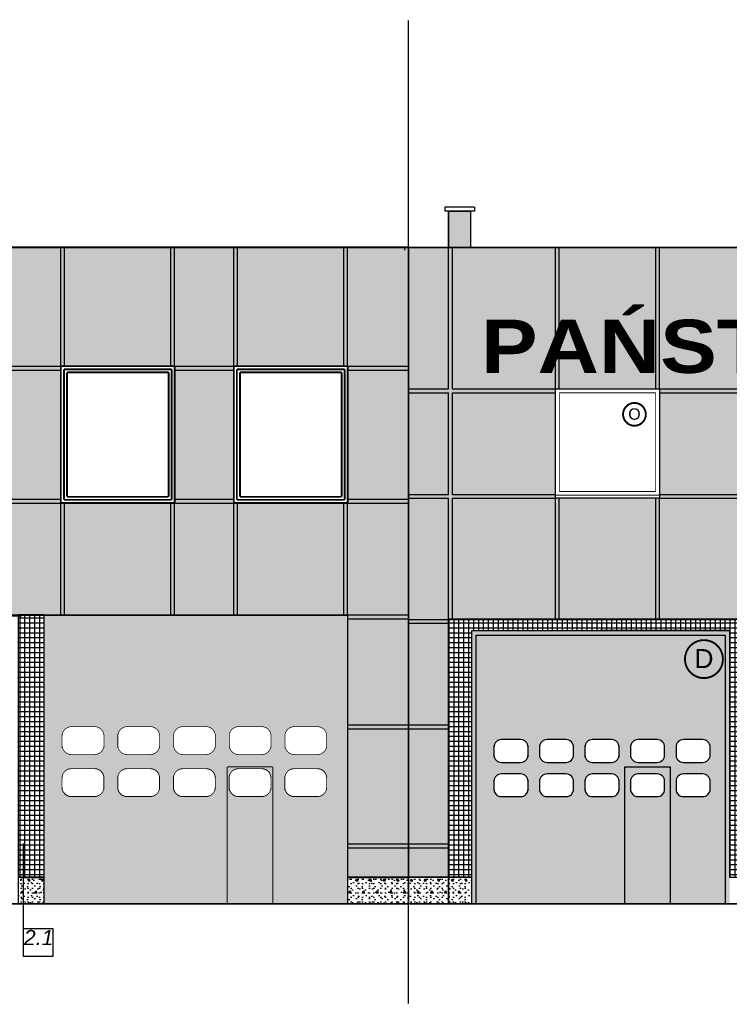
# Model space of a CAD drawing. Extents: x 260 to 500, y -3 to 25.
# Tile 7 of 16: x 330 to 339, y 9 to 22. Entities that reach past the tile are written whole.
import ezdxf
from ezdxf.enums import TextEntityAlignment as Align

# ---------------------------------------------------------------- set-up
doc = ezdxf.new("R2010")
doc.units = 0
doc.header["$MEASUREMENT"] = 0
doc.linetypes.add('Przerywana', pattern=[0.282222, 0.141111, -0.141111])
for name, color, linetype in [('1 - alucobond', 7, 'Continuous'), ('1 - elewacje', 7, 'Continuous'), ('1-ciemny', 7, 'Continuous'), ('1-DACHOWKA', 7, 'Continuous'), ('1-JASNY', 7, 'Continuous'), ('1-pezekrój', 7, 'Continuous'), ('ArchiCAD', 7, 'Continuous'), ('Meble i wyposażenie', 7, 'Continuous'), ('WYMIAR', 7, 'Continuous')]:
    doc.layers.add(name, color=color, linetype=linetype)
doc.styles.add('GENERATED_STYLE_2', font='ARIAL.ttf')
doc.styles.add('GENERATED_STYLE_4', font='ARIAL.ttf')
pattern_1 = [(0, (0, 0), (0, 0.065), []), (90, (0, 0), (-0.065, -2e-17), [])]
pattern_2 = [(0, (0, 0), (0, 0.31176916), [0.03, -0.15]), (0, (0.09, 0.1559), (0, 0.31176916), [0.03, -0.15]), (60, (0, 0), (-0.27, 0.15588458), [0.03, -0.15]), (60, (0.18, 0), (-0.27, 0.15588458), [0.03, -0.15]), (120, (0.03, 0), (0.27, 0.15588458), [0.03, -0.15]), (120, (0.21, 0), (0.27, 0.15588458), [0.03, -0.15]), (0, (0, 0.03), (0, 0.060000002), [0, -0.060000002, 0, -0.090000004]), (45, (0.03, 0.03), (-0.042426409, 0.042426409), [0, -0.045000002, 0, -0.075000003])]

# ---------------------------------------------------------------- blocks, each defined once
blk = doc.blocks.new('HATCH_127', base_point=(330.063, 13.944))
at = {"layer": '1 - elewacje'}
h = blk.add_hatch(color=1, dxfattribs=at)
h.paths.add_polyline_path([(330.063, 13.944), (334.063, 13.944), (334.063, 10.144), (330.063, 10.144)], flags=0)
h.paths.add_polyline_path([(330.423, 12.477, 0.414214), (330.3, 12.355), (330.3, 12.233, 0.414214), (330.423, 12.11), (330.728, 12.11, 0.414214), (330.851, 12.233), (330.851, 12.355, 0.414214), (330.728, 12.477)], flags=0)
h.paths.add_polyline_path([(331.157, 12.477, 0.414214), (331.034, 12.355), (331.034, 12.233, 0.414214), (331.157, 12.11), (331.463, 12.11, 0.414214), (331.585, 12.233), (331.585, 12.355, 0.414214), (331.463, 12.477)], flags=0)
h.paths.add_polyline_path([(331.891, 12.477, 0.414214), (331.769, 12.355), (331.769, 12.233, 0.414214), (331.891, 12.11), (332.197, 12.11, 0.414214), (332.319, 12.233), (332.319, 12.355, 0.414214), (332.197, 12.477)], flags=0)
h.paths.add_polyline_path([(332.625, 12.477, 0.414214), (332.503, 12.355), (332.503, 12.233, 0.414214), (332.625, 12.11), (332.931, 12.11, 0.414214), (333.053, 12.233), (333.053, 12.355, 0.414214), (332.931, 12.477)], flags=0)
h.paths.add_polyline_path([(333.359, 12.477, 0.414214), (333.237, 12.355), (333.237, 12.233, 0.414214), (333.359, 12.11), (333.665, 12.11, 0.414214), (333.787, 12.233), (333.787, 12.355, 0.414214), (333.665, 12.477)], flags=0)
h.paths.add_polyline_path([(333.357, 11.922, 0.248719), (333.256, 11.868, 0.14136), (333.237, 11.803), (333.237, 11.681, 0.414214), (333.359, 11.558), (333.665, 11.558, 0.248719), (333.766, 11.612, 0.14136), (333.785, 11.677), (333.785, 11.799, 0.414214), (333.663, 11.922)], flags=0)
h.paths.add_polyline_path([(332.623, 11.922, 0.248719), (332.521, 11.868, 0.14136), (332.503, 11.803), (332.503, 11.681, 0.414214), (332.625, 11.558), (332.931, 11.558, 0.248719), (333.032, 11.612, 0.14136), (333.051, 11.677), (333.051, 11.799, 0.414214), (332.929, 11.922)], flags=0)
h.paths.add_polyline_path([(331.889, 11.922, 0.248719), (331.787, 11.868, 0.14136), (331.769, 11.803), (331.769, 11.681, 0.414214), (331.891, 11.558), (332.197, 11.558, 0.248719), (332.298, 11.612, 0.14136), (332.317, 11.677), (332.317, 11.799, 0.414214), (332.195, 11.922)], flags=0)
h.paths.add_polyline_path([(331.46, 11.922), (331.154, 11.922, 0.248719), (331.053, 11.868, 0.14136), (331.034, 11.803), (331.034, 11.681, 0.414214), (331.157, 11.558), (331.463, 11.558, 0.248719), (331.564, 11.612, 0.14136), (331.583, 11.677), (331.583, 11.799, 0.414214)], flags=0)
h.paths.add_polyline_path([(330.423, 11.558), (330.728, 11.558, 0.248719), (330.83, 11.612, 0.14136), (330.849, 11.677), (330.849, 11.799, 0.414214), (330.726, 11.922), (330.42, 11.922, 0.248719), (330.319, 11.868, 0.14136), (330.3, 11.803), (330.3, 11.681, 0.414214)], flags=0)
blk = doc.blocks.new('HATCH_128', base_point=(335.698, 13.744))
at = {"layer": '1 - elewacje'}
h = blk.add_hatch(color=1, dxfattribs=at)
h.paths.add_polyline_path([(335.698, 13.744), (339.097, 13.744), (339.097, 10.144), (335.698, 10.144)], flags=0)
h.paths.add_polyline_path([(336.091, 12.306, 0.414214), (335.991, 12.206), (335.991, 12.106, 0.414214), (336.091, 12.006), (336.341, 12.006, 0.414214), (336.441, 12.106), (336.441, 12.206, 0.414214), (336.341, 12.306)], flags=0)
h.paths.add_polyline_path([(336.691, 12.006), (336.941, 12.006, 0.414214), (337.041, 12.106), (337.041, 12.206, 0.414214), (336.941, 12.306), (336.691, 12.306, 0.414214), (336.591, 12.206), (336.591, 12.106, 0.414214)], flags=0)
h.paths.add_polyline_path([(337.641, 12.206, 0.414214), (337.541, 12.306), (337.291, 12.306, 0.414214), (337.191, 12.206), (337.191, 12.106, 0.414214), (337.291, 12.006), (337.541, 12.006, 0.414214), (337.641, 12.106)], flags=0)
h.paths.add_polyline_path([(338.141, 12.306), (337.891, 12.306, 0.414214), (337.791, 12.206), (337.791, 12.106, 0.414214), (337.891, 12.006), (338.141, 12.006, 0.414214), (338.241, 12.106), (338.241, 12.206, 0.414214)], flags=0)
h.paths.add_polyline_path([(338.491, 12.306, 0.414214), (338.391, 12.206), (338.391, 12.106, 0.414214), (338.491, 12.006), (338.741, 12.006, 0.414214), (338.841, 12.106), (338.841, 12.206, 0.414214), (338.741, 12.306)], flags=0)
h.paths.add_polyline_path([(338.491, 11.555), (338.741, 11.555, 0.414214), (338.841, 11.655), (338.841, 11.755, 0.414214), (338.741, 11.855), (338.491, 11.855, 0.414214), (338.391, 11.755), (338.391, 11.655, 0.414214)], flags=0)
h.paths.add_polyline_path([(337.891, 11.855, 0.414214), (337.791, 11.755), (337.791, 11.655, 0.414214), (337.891, 11.555), (338.141, 11.555, 0.414214), (338.241, 11.655), (338.241, 11.755, 0.414214), (338.141, 11.855)], flags=0)
h.paths.add_polyline_path([(337.291, 11.855, 0.414214), (337.191, 11.755), (337.191, 11.655, 0.414214), (337.291, 11.555), (337.541, 11.555, 0.414214), (337.641, 11.655), (337.641, 11.755, 0.414214), (337.541, 11.855)], flags=0)
h.paths.add_polyline_path([(336.691, 11.855, 0.414214), (336.591, 11.755), (336.591, 11.655, 0.414214), (336.691, 11.555), (336.941, 11.555, 0.414214), (337.041, 11.655), (337.041, 11.755, 0.414214), (336.941, 11.855)], flags=0)
h.paths.add_polyline_path([(336.091, 11.555), (336.341, 11.555, 0.414214), (336.441, 11.655), (336.441, 11.755, 0.414214), (336.341, 11.855), (336.091, 11.855, 0.414214), (335.991, 11.755), (335.991, 11.655, 0.414214)], flags=0)
blk = doc.blocks.new('HATCH_1005', base_point=(354.448, 10.933))
at = {"layer": '1-DACHOWKA'}
h = blk.add_hatch(color=254, dxfattribs=at)
h.paths.add_polyline_path([(354.448, 10.933), (355.168, 10.933), (355.168, 10.493), (356.968, 10.493), (356.968, 10.933), (357.688, 10.933), (357.688, 10.493), (364.093, 10.493), (364.093, 13.994), (364.093, 13.994), (364.093, 18.79), (334.863, 18.79), (334.863, 10.493), (335.393, 10.493), (335.393, 13.895), (352.843, 13.895), (352.843, 10.493), (354.448, 10.493)], flags=0)
h.paths.add_polyline_path([(336.803, 16.925), (338.173, 16.925), (338.173, 15.485), (336.803, 15.485)], flags=0)
h.paths.add_polyline_path([(341.193, 16.925), (342.563, 16.925), (342.563, 15.485), (341.193, 15.485)], flags=0)
h.paths.add_polyline_path([(345.843, 16.925), (347.213, 16.925), (347.213, 15.485), (345.843, 15.485)], flags=0)
h.paths.add_polyline_path([(350.193, 16.925), (351.563, 16.925), (351.563, 15.485), (350.193, 15.485)], flags=0)
h.paths.add_polyline_path([(354.123, 16.925), (355.493, 16.925), (355.493, 15.485), (354.123, 15.485)], flags=0)
h.paths.add_polyline_path([(357.703, 16.925), (359.073, 16.925), (359.073, 15.485), (357.703, 15.485)], flags=0)
h.paths.add_polyline_path([(354.123, 13.89), (355.499, 13.89), (355.499, 12.45), (354.123, 12.45)], flags=0)
h.paths.add_polyline_path([(356.643, 13.89), (358.013, 13.89), (358.013, 12.45), (356.643, 12.45)], flags=0)
h.paths.add_polyline_path([(358.653, 13.89), (360.023, 13.89), (360.023, 12.45), (358.653, 12.45)], flags=0)
h.paths.add_polyline_path([(361.453, 13.89), (362.823, 13.89), (362.823, 12.45), (361.453, 12.45)], flags=0)
at = {"layer": '1-DACHOWKA', "color": 7, "linetype": 'Continuous'}
for points in [[(354.448, 10.933), (355.168, 10.933), (355.168, 10.493), (356.968, 10.493), (356.968, 10.933), (357.688, 10.933), (357.688, 10.493), (364.093, 10.493), (364.093, 13.994), (364.093, 13.994), (364.093, 18.79), (334.863, 18.79), (334.863, 10.493), (335.393, 10.493), (335.393, 13.895), (352.843, 13.895), (352.843, 10.493), (354.448, 10.493)], [(336.803, 16.925), (338.173, 16.925), (338.173, 15.485), (336.803, 15.485)]]:
    blk.add_lwpolyline(points, close=True, dxfattribs=at)
blk = doc.blocks.new('HATCH_1016', base_point=(348.198, 10.493))
at = {"layer": '1-JASNY'}
h = blk.add_hatch(dxfattribs=at)
h.set_pattern_fill('izolacja twarda kopia', color=8, scale=0.065, style=0, pattern_type=0)
h.set_pattern_definition(pattern_1)
h.paths.add_polyline_path([(348.198, 10.493), (349.348, 10.493), (349.349, 10.493), (349.349, 13.746), (352.748, 13.746), (352.748, 10.493), (352.843, 10.493), (352.843, 13.895), (335.393, 13.895), (335.393, 10.493), (335.698, 10.493), (335.698, 13.744), (339.097, 13.744), (339.097, 10.493), (340.248, 10.493), (340.248, 13.744), (343.647, 13.744), (343.647, 10.493), (344.798, 10.493), (344.798, 13.746), (348.197, 13.746), (348.197, 10.493)], flags=0)
at = {"layer": '1-JASNY', "color": 7, "linetype": 'Continuous'}
blk.add_lwpolyline([(348.198, 10.493), (349.348, 10.493), (349.349, 10.493), (349.349, 13.746), (352.748, 13.746), (352.748, 10.493), (352.843, 10.493), (352.843, 13.895), (335.393, 13.895), (335.393, 10.493), (335.698, 10.493), (335.698, 13.744), (339.097, 13.744), (339.097, 10.493), (340.248, 10.493), (340.248, 13.744), (343.647, 13.744), (343.647, 10.493), (344.798, 10.493), (344.798, 13.746), (348.197, 13.746), (348.197, 10.493)], close=True, dxfattribs=at)
blk = doc.blocks.new('HATCH_1063', base_point=(329.721, 13.949))
at = {"layer": '1-JASNY'}
h = blk.add_hatch(dxfattribs=at)
h.set_pattern_fill('izolacja twarda kopia', color=8, scale=0.065, style=0, pattern_type=0)
h.set_pattern_definition(pattern_1)
h.paths.add_polyline_path([(329.721, 13.949), (329.721, 10.493), (330.063, 10.493), (330.063, 13.949)], flags=0)
at = {"layer": '1-JASNY', "color": 7, "linetype": 'Continuous'}
blk.add_lwpolyline([(329.721, 13.949), (329.721, 10.493), (330.063, 10.493), (330.063, 13.949)], close=True, dxfattribs=at)
blk = doc.blocks.new('HATCH_1065', base_point=(334.063, 10.493))
at = {"layer": '1-ciemny'}
h = blk.add_hatch(dxfattribs=at)
h.set_pattern_fill('beton wylewany', color=8, scale=0.03, style=0, pattern_type=0)
h.set_pattern_definition(pattern_2)
h.paths.add_polyline_path([(334.063, 10.493), (334.063, 10.144), (334.863, 10.144), (334.863, 10.493)], flags=0)
at = {"layer": '1-ciemny', "color": 7, "linetype": 'Continuous'}
blk.add_lwpolyline([(334.063, 10.493), (334.063, 10.144), (334.863, 10.144), (334.863, 10.493)], close=True, dxfattribs=at)
blk = doc.blocks.new('HATCH_1066', base_point=(334.863, 10.493))
at = {"layer": '1-ciemny'}
h = blk.add_hatch(dxfattribs=at)
h.set_pattern_fill('beton wylewany', color=8, scale=0.03, style=0, pattern_type=0)
h.set_pattern_definition(pattern_2)
h.paths.add_polyline_path([(334.863, 10.493), (334.863, 10.144), (335.393, 10.144), (335.393, 10.493)], flags=0)
at = {"layer": '1-ciemny', "color": 7, "linetype": 'Continuous'}
blk.add_lwpolyline([(334.863, 10.493), (334.863, 10.144), (335.393, 10.144), (335.393, 10.493)], close=True, dxfattribs=at)
blk = doc.blocks.new('HATCH_1067', base_point=(335.393, 10.144))
at = {"layer": '1-ciemny'}
h = blk.add_hatch(dxfattribs=at)
h.set_pattern_fill('beton wylewany', color=8, scale=0.03, style=0, pattern_type=0)
h.set_pattern_definition(pattern_2)
h.paths.add_polyline_path([(335.393, 10.144), (335.698, 10.144), (335.698, 10.493), (335.393, 10.493)], flags=0)
at = {"layer": '1-ciemny', "color": 7, "linetype": 'Continuous'}
blk.add_lwpolyline([(335.393, 10.144), (335.698, 10.144), (335.698, 10.493), (335.393, 10.493)], close=True, dxfattribs=at)
blk = doc.blocks.new('HATCH_1120', base_point=(329.721, 10.144))
at = {"layer": '1-ciemny'}
h = blk.add_hatch(dxfattribs=at)
h.set_pattern_fill('beton wylewany', color=8, scale=0.03, style=0, pattern_type=0)
h.set_pattern_definition(pattern_2)
h.paths.add_polyline_path([(329.721, 10.144), (330.063, 10.144), (330.063, 10.493), (329.721, 10.493)], flags=0)
at = {"layer": '1-ciemny', "color": 7, "linetype": 'Continuous'}
blk.add_lwpolyline([(329.721, 10.144), (330.063, 10.144), (330.063, 10.493), (329.721, 10.493)], close=True, dxfattribs=at)
blk = doc.blocks.new('HATCH_1129', base_point=(335.684, 18.79))
at = {"layer": '1-DACHOWKA'}
blk.add_hatch(color=254, dxfattribs=at).paths.add_polyline_path([(335.684, 18.79), (335.393, 18.79), (335.393, 19.269), (335.684, 19.269)], flags=0)
at = {"layer": '1-DACHOWKA', "color": 7, "linetype": 'Continuous'}
blk.add_lwpolyline([(335.684, 18.79), (335.393, 18.79), (335.393, 19.269), (335.684, 19.269)], close=True, dxfattribs=at)
blk = doc.blocks.new('HATCH_1130', base_point=(334.863, 18.791))
at = {"layer": '1-DACHOWKA'}
h = blk.add_hatch(color=254, dxfattribs=at)
h.paths.add_polyline_path([(334.863, 18.791), (324.623, 18.791), (324.623, 10.493), (325.721, 10.493), (325.721, 13.935), (329.763, 13.935), (329.763, 13.944), (334.063, 13.944), (334.063, 10.493), (334.863, 10.493)], flags=0)
h.paths.add_polyline_path([(332.563, 17.225), (334.063, 17.225), (334.063, 15.425), (332.563, 15.425)], flags=0)
h.paths.add_polyline_path([(330.283, 17.225), (331.783, 17.225), (331.783, 15.425), (330.283, 15.425)], flags=0)
h.paths.add_polyline_path([(328.003, 17.225), (329.503, 17.225), (329.503, 15.425), (328.003, 15.425)], flags=0)
h.paths.add_polyline_path([(325.723, 17.225), (327.223, 17.225), (327.223, 15.425), (325.723, 15.425)], flags=0)
at = {"layer": '1-DACHOWKA', "color": 7, "linetype": 'Continuous'}
for points in [[(334.863, 18.791), (324.623, 18.791), (324.623, 10.493), (325.721, 10.493), (325.721, 13.935), (329.763, 13.935), (329.763, 13.944), (334.063, 13.944), (334.063, 10.493), (334.863, 10.493)], [(325.723, 17.225), (327.223, 17.225), (327.223, 15.425), (325.723, 15.425)], [(328.003, 17.225), (329.503, 17.225), (329.503, 15.425), (328.003, 15.425)], [(330.283, 17.225), (331.783, 17.225), (331.783, 15.425), (330.283, 15.425)], [(332.563, 17.225), (334.063, 17.225), (334.063, 15.425), (332.563, 15.425)]]:
    blk.add_lwpolyline(points, close=True, dxfattribs=at)
blk = doc.blocks.new('8_2E7_65_211')
at = {"layer": 'Meble i wyposażenie', "color": 0, "linetype": 'ByBlock', "const_width": 0.025}
blk.add_lwpolyline([(-0.25, 0, 1), (0.25, 0, 1)], format="xyb", close=True, dxfattribs=at)
at = {"layer": 'Meble i wyposażenie', "color": 0, "style": 'GENERATED_STYLE_2'}
blk.add_attdef('txt', text='', height=0.25, dxfattribs=at).set_placement((0, 0.007), align=Align.MIDDLE_CENTER)
blk = doc.blocks.new('8_2E7_65_228')
at = {"layer": 'Meble i wyposażenie', "color": 0, "linetype": 'ByBlock', "const_width": 0.025}
blk.add_lwpolyline([(-0.15, 0, 1), (0.15, 0, 1)], format="xyb", close=True, dxfattribs=at)
at = {"layer": 'Meble i wyposażenie', "color": 0, "style": 'GENERATED_STYLE_2'}
blk.add_attdef('txt', text='', height=0.15, dxfattribs=at).set_placement((0, 0.004), align=Align.MIDDLE_CENTER)

msp = doc.modelspace()

# ---------------------------------------------------------------- linework, layer by layer
at = {"layer": '1 - alucobond', "color": 7, "linetype": 'Continuous'}
for p, q in [((330.283, 17.225), (330.283, 18.791)), ((330.333, 17.225), (330.333, 18.791)), ((331.733, 17.225), (331.733, 18.791)), ((331.783, 17.225), (331.783, 18.791)), ((332.563, 17.225), (332.563, 18.791)), ((332.613, 17.225), (332.613, 18.791)), ((334.013, 17.225), (334.013, 18.791)), ((334.063, 17.225), (334.063, 18.791)), ((335.393, 16.925), (335.393, 18.79)), ((335.443, 16.925), (335.443, 18.79)), ((336.803, 16.925), (336.803, 18.79)), ((336.853, 16.925), (336.853, 18.79)), ((338.123, 16.925), (338.123, 18.79)), ((338.173, 16.925), (338.173, 18.79)), ((324.623, 17.225), (334.863, 17.225)), ((329.503, 17.175), (330.283, 17.175)), ((331.783, 17.175), (332.563, 17.175)), ((334.063, 17.175), (334.863, 17.175)), ((334.863, 16.925), (335.393, 16.925)), ((334.863, 16.875), (335.393, 16.875)), ((335.393, 15.535), (335.393, 16.875)), ((335.443, 16.925), (352.793, 16.925)), ((335.443, 16.875), (336.803, 16.875)), ((335.443, 15.535), (335.443, 16.875)), ((338.173, 16.875), (341.193, 16.875)), ((329.503, 15.473), (330.283, 15.473)), ((331.783, 15.473), (332.563, 15.473)), ((334.063, 15.473), (334.863, 15.473)), ((334.863, 15.535), (335.393, 15.535)), ((334.863, 15.485), (335.393, 15.485)), ((335.393, 13.895), (335.393, 15.485)), ((335.443, 15.535), (336.803, 15.535)), ((335.443, 15.485), (336.803, 15.485)), ((335.443, 13.895), (335.443, 15.485)), ((336.803, 13.895), (336.803, 15.485)), ((336.853, 13.895), (336.853, 15.485)), ((338.123, 13.895), (338.123, 15.485)), ((338.173, 15.535), (341.193, 15.535)), ((338.173, 15.485), (352.793, 15.485)), ((338.173, 13.895), (338.173, 15.485)), ((324.623, 15.423), (334.863, 15.423)), ((330.281, 13.949), (330.281, 15.423)), ((330.331, 13.949), (330.331, 15.423)), ((331.731, 13.949), (331.731, 15.423)), ((331.781, 13.949), (331.781, 15.423)), ((332.561, 13.949), (332.561, 15.423)), ((332.611, 13.949), (332.611, 15.423)), ((334.011, 13.949), (334.011, 15.423)), ((334.061, 13.949), (334.061, 15.423)), ((324.623, 13.949), (334.861, 13.949)), ((334.063, 13.899), (334.861, 13.899)), ((334.863, 13.89), (364.093, 13.89)), ((334.863, 13.84), (335.393, 13.84)), ((334.063, 12.5), (335.393, 12.5)), ((334.063, 12.45), (335.393, 12.45)), ((334.063, 10.933), (335.393, 10.933)), ((334.063, 10.883), (335.393, 10.883))]:
    msp.add_line(p, q, dxfattribs=at)
at = {"layer": '1 - elewacje', "color": 7, "linetype": 'Continuous'}
for p, q in [((335.343, 19.319), (335.343, 19.269)), ((335.734, 19.319), (335.343, 19.319)), ((335.734, 19.269), (335.343, 19.269)), ((335.684, 19.269), (335.393, 19.269)), ((335.393, 19.269), (335.393, 18.79)), ((335.684, 19.269), (335.684, 18.79)), ((335.734, 19.319), (335.734, 19.269)), ((334.813, 18.79), (367.133, 18.79)), ((334.863, 14.294), (334.863, 18.75)), ((335.393, 13.895), (352.843, 13.895)), ((335.393, 13.895), (335.393, 10.144)), ((335.698, 13.744), (337.39, 13.744)), ((335.698, 10.144), (335.698, 13.744)), ((335.758, 13.683), (339.038, 13.683)), ((335.758, 10.144), (335.758, 13.683)), ((339.09, 13.744), (337.39, 13.744)), ((337.391, 13.743), (339.089, 13.743)), ((339.038, 13.683), (339.038, 10.144)), ((335.991, 12.227), (335.991, 12.106)), ((335.991, 12.206), (335.991, 12.077)), ((336.269, 12.306), (336.091, 12.306)), ((336.341, 12.306), (336.119, 12.306)), ((336.441, 12.106), (336.441, 12.227)), ((336.441, 12.077), (336.441, 12.206)), ((336.591, 12.227), (336.591, 12.106)), ((336.591, 12.206), (336.591, 12.077)), ((336.869, 12.306), (336.691, 12.306)), ((336.941, 12.306), (336.719, 12.306)), ((337.041, 12.106), (337.041, 12.227)), ((337.041, 12.077), (337.041, 12.206)), ((337.191, 12.227), (337.191, 12.106)), ((337.191, 12.206), (337.191, 12.077)), ((337.469, 12.306), (337.291, 12.306)), ((337.541, 12.306), (337.319, 12.306)), ((337.641, 12.106), (337.641, 12.227)), ((337.641, 12.077), (337.641, 12.206)), ((337.791, 12.227), (337.791, 12.106)), ((337.791, 12.206), (337.791, 12.077)), ((338.069, 12.306), (337.891, 12.306)), ((338.141, 12.306), (337.919, 12.306)), ((338.241, 12.106), (338.241, 12.227)), ((338.241, 12.077), (338.241, 12.206)), ((338.391, 12.227), (338.391, 12.106)), ((338.391, 12.206), (338.391, 12.077)), ((338.669, 12.306), (338.491, 12.306)), ((338.741, 12.306), (338.519, 12.306)), ((338.841, 12.106), (338.841, 12.227)), ((338.841, 12.077), (338.841, 12.206)), ((336.091, 12.006), (336.282, 12.006)), ((336.132, 12.006), (336.341, 12.006)), ((336.691, 12.006), (336.882, 12.006)), ((336.732, 12.006), (336.941, 12.006)), ((337.291, 12.006), (337.482, 12.006)), ((337.332, 12.006), (337.541, 12.006)), ((337.716, 10.144), (337.716, 11.947)), ((337.716, 11.947), (338.316, 11.947)), ((337.891, 12.006), (338.082, 12.006)), ((337.932, 12.006), (338.141, 12.006)), ((338.316, 11.947), (338.316, 10.144)), ((338.491, 12.006), (338.682, 12.006)), ((338.532, 12.006), (338.741, 12.006)), ((336.269, 11.855), (336.091, 11.855)), ((336.341, 11.855), (336.119, 11.855)), ((336.869, 11.855), (336.691, 11.855)), ((336.941, 11.855), (336.719, 11.855)), ((337.469, 11.855), (337.291, 11.855)), ((337.541, 11.855), (337.319, 11.855)), ((338.069, 11.855), (337.891, 11.855)), ((338.141, 11.855), (337.919, 11.855)), ((338.669, 11.855), (338.491, 11.855)), ((338.741, 11.855), (338.519, 11.855)), ((335.991, 11.776), (335.991, 11.655)), ((335.991, 11.755), (335.991, 11.626)), ((336.441, 11.655), (336.441, 11.776)), ((336.441, 11.626), (336.441, 11.755)), ((336.591, 11.776), (336.591, 11.655)), ((336.591, 11.755), (336.591, 11.626)), ((337.041, 11.655), (337.041, 11.776)), ((337.041, 11.626), (337.041, 11.755)), ((337.191, 11.776), (337.191, 11.655)), ((337.191, 11.755), (337.191, 11.626)), ((337.641, 11.655), (337.641, 11.776)), ((337.641, 11.626), (337.641, 11.755)), ((337.791, 11.776), (337.791, 11.655)), ((337.791, 11.755), (337.791, 11.626)), ((338.241, 11.655), (338.241, 11.776)), ((338.241, 11.626), (338.241, 11.755)), ((338.391, 11.776), (338.391, 11.655)), ((338.391, 11.755), (338.391, 11.626)), ((338.841, 11.655), (338.841, 11.776)), ((338.841, 11.626), (338.841, 11.755)), ((336.091, 11.555), (336.282, 11.555)), ((336.132, 11.555), (336.341, 11.555)), ((336.691, 11.555), (336.882, 11.555)), ((336.732, 11.555), (336.941, 11.555)), ((337.291, 11.555), (337.482, 11.555)), ((337.332, 11.555), (337.541, 11.555)), ((337.891, 11.555), (338.082, 11.555)), ((337.932, 11.555), (338.141, 11.555)), ((338.491, 11.555), (338.682, 11.555)), ((338.532, 11.555), (338.741, 11.555)), ((335.698, 10.493), (334.863, 10.493)), ((330.676, 10.144), (328.991, 10.144)), ((330.681, 10.144), (330.676, 10.144)), ((330.986, 10.144), (330.981, 10.144)), ((330.986, 10.144), (332.671, 10.144)), ((334.356, 10.144), (332.671, 10.144)), ((334.361, 10.144), (334.356, 10.144)), ((334.863, 10.144), (335.393, 10.144)), ((335.699, 10.144), (335.698, 10.144)), ((337.398, 10.144), (337.397, 10.144)), ((337.398, 10.144), (337.399, 10.144))]:
    msp.add_line(p, q, dxfattribs=at)
at = {"layer": '1 - elewacje', "color": 7, "linetype": 'Przerywana', "const_width": 0.0175}
msp.add_lwpolyline([(334.863, 8.829), (334.863, 21.781)], dxfattribs=at)
at = {"layer": '1 - elewacje', "color": 7, "linetype": 'Continuous'}
for points, const_width in [([(324.623, 18.791), (334.863, 18.791)], 0.025), ([(334.813, 18.79), (334.813, 18.75)], 0.0175), ([(334.863, 18.039), (334.863, 18.044)], 0.0175), ([(334.863, 17.85), (334.863, 18.039)], 0.0175), ([(334.863, 17.788), (334.863, 17.85)], 0.0175), ([(334.863, 17.754), (334.863, 17.788)], 0.0175), ([(331.783, 17.225), (330.283, 17.225)], 0.025), ([(330.283, 17.225), (330.283, 15.725)], 0.025), ([(330.323, 15.765), (330.323, 17.185)], 0.025), ([(330.323, 17.185), (331.743, 17.185)], 0.025), ([(331.703, 17.145), (330.363, 17.145)], 0.025), ([(330.363, 17.145), (330.363, 15.805)], 0.025), ([(331.703, 15.805), (331.703, 17.145)], 0.025), ([(331.743, 17.185), (331.743, 15.765)], 0.025), ([(331.783, 15.725), (331.783, 17.225)], 0.025), ([(334.063, 17.225), (332.563, 17.225)], 0.025), ([(332.563, 17.225), (332.563, 15.725)], 0.025), ([(332.603, 15.765), (332.603, 17.185)], 0.025), ([(332.603, 17.185), (334.023, 17.185)], 0.025), ([(333.983, 17.145), (332.643, 17.145)], 0.025), ([(332.643, 17.145), (332.643, 15.805)], 0.025), ([(333.983, 15.805), (333.983, 17.145)], 0.025), ([(334.023, 17.185), (334.023, 15.765)], 0.025), ([(334.063, 15.725), (334.063, 17.225)], 0.025), ([(330.283, 16.925), (330.283, 15.425)], 0.025), ([(330.323, 15.465), (330.323, 16.885)], 0.025), ([(331.743, 16.885), (331.743, 15.465)], 0.025), ([(331.783, 15.425), (331.783, 16.925)], 0.025), ([(332.563, 16.925), (332.563, 15.425)], 0.025), ([(332.603, 15.465), (332.603, 16.885)], 0.025), ([(334.023, 16.885), (334.023, 15.465)], 0.025), ([(334.063, 15.425), (334.063, 16.925)], 0.025), ([(336.803, 15.485), (336.803, 16.925)], 0.0125), ([(336.803, 16.925), (338.173, 16.925)], 0.0125), ([(336.853, 16.875), (338.123, 16.875)], 0.0125), ([(336.853, 15.575), (336.853, 16.875)], 0.0125), ([(338.123, 15.575), (338.123, 16.875)], 0.0125), ([(338.173, 15.485), (338.173, 16.925)], 0.0125), ([(330.363, 16.845), (330.363, 15.505)], 0.025), ([(331.703, 15.505), (331.703, 16.845)], 0.025), ([(332.643, 16.845), (332.643, 15.505)], 0.025), ([(333.983, 15.505), (333.983, 16.845)], 0.025), ([(336.853, 15.575), (338.123, 15.575)], 0.0125), ([(330.283, 15.425), (331.783, 15.425)], 0.025), ([(331.743, 15.465), (330.323, 15.465)], 0.025), ([(330.363, 15.505), (331.703, 15.505)], 0.025), ([(332.563, 15.425), (334.063, 15.425)], 0.025), ([(334.023, 15.465), (332.603, 15.465)], 0.025), ([(332.643, 15.505), (333.983, 15.505)], 0.025), ([(336.803, 15.525), (338.173, 15.525)], 0.0125), ([(336.803, 15.485), (338.173, 15.485)], 0.0125), ([(334.863, 13.994), (334.863, 14.294)], 0.0175), ([(330.063, 13.944), (334.063, 13.944)], 0.0175), ([(330.063, 10.144), (330.063, 13.944)], 0.0175), ([(334.063, 10.144), (334.063, 13.944)], 0.0175), ([(334.863, 13.994), (334.863, 10.144)], 0.0175), ([(330.641, 12.477), (330.423, 12.477)], 0.009), ([(330.728, 12.477), (330.457, 12.477)], 0.009), ([(331.375, 12.477), (331.157, 12.477)], 0.009), ([(331.463, 12.477), (331.191, 12.477)], 0.009), ([(332.109, 12.477), (331.891, 12.477)], 0.009), ([(332.197, 12.477), (331.925, 12.477)], 0.009), ([(332.843, 12.477), (332.625, 12.477)], 0.009), ([(332.931, 12.477), (332.66, 12.477)], 0.009), ([(333.577, 12.477), (333.359, 12.477)], 0.009), ([(333.665, 12.477), (333.394, 12.477)], 0.009), ([(330.3, 12.381), (330.3, 12.233)], 0.009), ([(330.3, 12.355), (330.3, 12.197)], 0.009), ([(330.851, 12.233), (330.851, 12.381)], 0.009), ([(330.851, 12.197), (330.851, 12.355)], 0.009), ([(331.034, 12.381), (331.034, 12.233)], 0.009), ([(331.034, 12.355), (331.034, 12.197)], 0.009), ([(331.585, 12.233), (331.585, 12.381)], 0.009), ([(331.585, 12.197), (331.585, 12.355)], 0.009), ([(331.769, 12.381), (331.769, 12.233)], 0.009), ([(331.769, 12.355), (331.769, 12.197)], 0.009), ([(332.319, 12.233), (332.319, 12.381)], 0.009), ([(332.319, 12.197), (332.319, 12.355)], 0.009), ([(332.503, 12.381), (332.503, 12.233)], 0.009), ([(332.503, 12.355), (332.503, 12.197)], 0.009), ([(333.053, 12.233), (333.053, 12.381)], 0.009), ([(333.053, 12.197), (333.053, 12.355)], 0.009), ([(333.237, 12.381), (333.237, 12.233)], 0.009), ([(333.237, 12.355), (333.237, 12.197)], 0.009), ([(333.787, 12.233), (333.787, 12.381)], 0.009), ([(333.787, 12.197), (333.787, 12.355)], 0.009), ([(330.423, 12.11), (330.657, 12.11)], 0.009), ([(330.473, 12.11), (330.728, 12.11)], 0.009), ([(331.157, 12.11), (331.391, 12.11)], 0.009), ([(331.207, 12.11), (331.463, 12.11)], 0.009), ([(331.891, 12.11), (332.125, 12.11)], 0.009), ([(331.941, 12.11), (332.197, 12.11)], 0.009), ([(332.625, 12.11), (332.859, 12.11)], 0.009), ([(332.676, 12.11), (332.931, 12.11)], 0.009), ([(333.359, 12.11), (333.593, 12.11)], 0.009), ([(333.41, 12.11), (333.665, 12.11)], 0.009), ([(332.476, 10.144), (332.476, 11.947)], 0.0125), ([(332.476, 11.947), (333.076, 11.947)], 0.0125), ([(333.076, 11.947), (333.076, 10.144)], 0.0125), ([(330.298, 11.825), (330.298, 11.677)], 0.009), ([(330.298, 11.799), (330.298, 11.642)], 0.009), ([(330.3, 11.829), (330.3, 11.681)], 0.009), ([(330.3, 11.803), (330.3, 11.645)], 0.009), ([(330.638, 11.922), (330.42, 11.922)], 0.009), ([(330.641, 11.925), (330.423, 11.925)], 0.009), ([(330.726, 11.922), (330.455, 11.922)], 0.009), ([(330.728, 11.925), (330.457, 11.925)], 0.009), ([(330.849, 11.677), (330.849, 11.825)], 0.009), ([(330.849, 11.642), (330.849, 11.799)], 0.009), ([(330.851, 11.681), (330.851, 11.829)], 0.009), ([(330.851, 11.645), (330.851, 11.803)], 0.009), ([(331.032, 11.825), (331.032, 11.677)], 0.009), ([(331.032, 11.799), (331.032, 11.642)], 0.009), ([(331.034, 11.829), (331.034, 11.681)], 0.009), ([(331.034, 11.803), (331.034, 11.645)], 0.009), ([(331.372, 11.922), (331.154, 11.922)], 0.009), ([(331.375, 11.925), (331.157, 11.925)], 0.009), ([(331.46, 11.922), (331.189, 11.922)], 0.009), ([(331.463, 11.925), (331.191, 11.925)], 0.009), ([(331.583, 11.677), (331.583, 11.825)], 0.009), ([(331.583, 11.642), (331.583, 11.799)], 0.009), ([(331.585, 11.681), (331.585, 11.829)], 0.009), ([(331.585, 11.645), (331.585, 11.803)], 0.009), ([(331.766, 11.825), (331.766, 11.677)], 0.009), ([(331.766, 11.799), (331.766, 11.642)], 0.009), ([(331.769, 11.829), (331.769, 11.681)], 0.009), ([(331.769, 11.803), (331.769, 11.645)], 0.009), ([(332.107, 11.922), (331.889, 11.922)], 0.009), ([(332.109, 11.925), (331.891, 11.925)], 0.009), ([(332.195, 11.922), (331.923, 11.922)], 0.009), ([(332.197, 11.925), (331.925, 11.925)], 0.009), ([(332.317, 11.677), (332.317, 11.825)], 0.009), ([(332.317, 11.642), (332.317, 11.799)], 0.009), ([(332.319, 11.681), (332.319, 11.829)], 0.009), ([(332.319, 11.645), (332.319, 11.803)], 0.009), ([(332.5, 11.825), (332.5, 11.677)], 0.009), ([(332.5, 11.799), (332.5, 11.642)], 0.009), ([(332.503, 11.829), (332.503, 11.681)], 0.009), ([(332.503, 11.803), (332.503, 11.645)], 0.009), ([(332.841, 11.922), (332.623, 11.922)], 0.009), ([(332.843, 11.925), (332.625, 11.925)], 0.009), ([(332.929, 11.922), (332.657, 11.922)], 0.009), ([(332.931, 11.925), (332.66, 11.925)], 0.009), ([(333.051, 11.677), (333.051, 11.825)], 0.009), ([(333.051, 11.642), (333.051, 11.799)], 0.009), ([(333.053, 11.681), (333.053, 11.829)], 0.009), ([(333.053, 11.645), (333.053, 11.803)], 0.009), ([(333.235, 11.825), (333.235, 11.677)], 0.009), ([(333.235, 11.799), (333.235, 11.642)], 0.009), ([(333.237, 11.829), (333.237, 11.681)], 0.009), ([(333.237, 11.803), (333.237, 11.645)], 0.009), ([(333.575, 11.922), (333.357, 11.922)], 0.009), ([(333.577, 11.925), (333.359, 11.925)], 0.009), ([(333.663, 11.922), (333.391, 11.922)], 0.009), ([(333.665, 11.925), (333.394, 11.925)], 0.009), ([(333.785, 11.677), (333.785, 11.825)], 0.009), ([(333.785, 11.642), (333.785, 11.799)], 0.009), ([(333.787, 11.681), (333.787, 11.829)], 0.009), ([(333.787, 11.645), (333.787, 11.803)], 0.009), ([(330.42, 11.555), (330.654, 11.555)], 0.009), ([(330.423, 11.558), (330.657, 11.558)], 0.009), ([(330.471, 11.555), (330.726, 11.555)], 0.009), ([(330.473, 11.558), (330.728, 11.558)], 0.009), ([(331.154, 11.555), (331.388, 11.555)], 0.009), ([(331.157, 11.558), (331.391, 11.558)], 0.009), ([(331.205, 11.555), (331.46, 11.555)], 0.009), ([(331.207, 11.558), (331.463, 11.558)], 0.009), ([(331.889, 11.555), (332.123, 11.555)], 0.009), ([(331.891, 11.558), (332.125, 11.558)], 0.009), ([(331.939, 11.555), (332.195, 11.555)], 0.009), ([(331.941, 11.558), (332.197, 11.558)], 0.009), ([(332.623, 11.555), (332.857, 11.555)], 0.009), ([(332.625, 11.558), (332.859, 11.558)], 0.009), ([(332.673, 11.555), (332.929, 11.555)], 0.009), ([(332.676, 11.558), (332.931, 11.558)], 0.009), ([(333.357, 11.555), (333.591, 11.555)], 0.009), ([(333.359, 11.558), (333.593, 11.558)], 0.009), ([(333.407, 11.555), (333.663, 11.555)], 0.009), ([(333.41, 11.558), (333.665, 11.558)], 0.009), ([(330.063, 10.493), (329.763, 10.493)], 0.025), ([(334.863, 10.493), (334.063, 10.493)], 0.025), ([(322.809, 10.144), (356.593, 10.144)], 0.025), ([(327.301, 10.144), (330.681, 10.144)], 0.0175), ([(330.063, 10.144), (334.063, 10.144)], 0.0175), ([(330.981, 10.144), (334.361, 10.144)], 0.0175)]:
    msp.add_lwpolyline(points, dxfattribs=dict(at, const_width=const_width))
at = {"layer": '1 - elewacje', "color": 7, "linetype": 'Continuous', "const_width": 0.009}
for points in [[(330.423, 12.477, 0.414214), (330.3, 12.355)], [(330.851, 12.355, 0.414214), (330.728, 12.477)], [(331.157, 12.477, 0.414214), (331.034, 12.355)], [(331.585, 12.355, 0.414214), (331.463, 12.477)], [(331.891, 12.477, 0.414214), (331.769, 12.355)], [(332.319, 12.355, 0.414214), (332.197, 12.477)], [(332.625, 12.477, 0.414214), (332.503, 12.355)], [(333.053, 12.355, 0.414214), (332.931, 12.477)], [(333.359, 12.477, 0.414214), (333.237, 12.355)], [(333.787, 12.355, 0.414214), (333.665, 12.477)], [(330.3, 12.233, 0.414214), (330.423, 12.11)], [(330.728, 12.11, 0.414214), (330.851, 12.233)], [(331.034, 12.233, 0.414214), (331.157, 12.11)], [(331.463, 12.11, 0.414214), (331.585, 12.233)], [(331.769, 12.233, 0.414214), (331.891, 12.11)], [(332.197, 12.11, 0.414214), (332.319, 12.233)], [(332.503, 12.233, 0.414214), (332.625, 12.11)], [(332.931, 12.11, 0.414214), (333.053, 12.233)], [(333.237, 12.233, 0.414214), (333.359, 12.11)], [(333.665, 12.11, 0.414214), (333.787, 12.233)], [(330.42, 11.922, 0.414214), (330.298, 11.799)], [(330.423, 11.925, 0.414214), (330.3, 11.803)], [(330.849, 11.799, 0.414214), (330.726, 11.922)], [(330.851, 11.803, 0.414214), (330.728, 11.925)], [(331.154, 11.922, 0.414214), (331.032, 11.799)], [(331.157, 11.925, 0.414214), (331.034, 11.803)], [(331.583, 11.799, 0.414214), (331.46, 11.922)], [(331.585, 11.803, 0.414214), (331.463, 11.925)], [(331.889, 11.922, 0.414214), (331.766, 11.799)], [(331.891, 11.925, 0.414214), (331.769, 11.803)], [(332.317, 11.799, 0.414214), (332.195, 11.922)], [(332.319, 11.803, 0.414214), (332.197, 11.925)], [(332.623, 11.922, 0.414214), (332.5, 11.799)], [(332.625, 11.925, 0.414214), (332.503, 11.803)], [(333.051, 11.799, 0.414214), (332.929, 11.922)], [(333.053, 11.803, 0.414214), (332.931, 11.925)], [(333.357, 11.922, 0.414214), (333.235, 11.799)], [(333.359, 11.925, 0.414214), (333.237, 11.803)], [(333.785, 11.799, 0.414214), (333.663, 11.922)], [(333.787, 11.803, 0.414214), (333.665, 11.925)], [(330.298, 11.677, 0.414214), (330.42, 11.555)], [(330.3, 11.681, 0.414214), (330.423, 11.558)], [(330.726, 11.555, 0.414214), (330.849, 11.677)], [(330.728, 11.558, 0.414214), (330.851, 11.681)], [(331.032, 11.677, 0.414214), (331.154, 11.555)], [(331.034, 11.681, 0.414214), (331.157, 11.558)], [(331.46, 11.555, 0.414214), (331.583, 11.677)], [(331.463, 11.558, 0.414214), (331.585, 11.681)], [(331.766, 11.677, 0.414214), (331.889, 11.555)], [(331.769, 11.681, 0.414214), (331.891, 11.558)], [(332.195, 11.555, 0.414214), (332.317, 11.677)], [(332.197, 11.558, 0.414214), (332.319, 11.681)], [(332.5, 11.677, 0.414214), (332.623, 11.555)], [(332.503, 11.681, 0.414214), (332.625, 11.558)], [(332.929, 11.555, 0.414214), (333.051, 11.677)], [(332.931, 11.558, 0.414214), (333.053, 11.681)], [(333.235, 11.677, 0.414214), (333.357, 11.555)], [(333.237, 11.681, 0.414214), (333.359, 11.558)], [(333.663, 11.555, 0.414214), (333.785, 11.677)], [(333.665, 11.558, 0.414214), (333.787, 11.681)]]:
    msp.add_lwpolyline(points, format="xyb", dxfattribs=at)
at = {"layer": '1 - elewacje', "color": 7, "linetype": 'Continuous'}
for centre, start, end in [((336.091, 12.206), 90, 180), ((336.341, 12.206), 0, 90), ((336.691, 12.206), 90, 180), ((336.941, 12.206), 0, 90), ((337.291, 12.206), 90, 180), ((337.541, 12.206), 0, 90), ((337.891, 12.206), 90, 180), ((338.141, 12.206), 0, 90), ((338.491, 12.206), 90, 180), ((338.741, 12.206), 0, 90), ((336.091, 12.106), 180, 270), ((336.341, 12.106), 270, 0), ((336.691, 12.106), 180, 270), ((336.941, 12.106), 270, 0), ((337.291, 12.106), 180, 270), ((337.541, 12.106), 270, 0), ((337.891, 12.106), 180, 270), ((338.141, 12.106), 270, 0), ((338.491, 12.106), 180, 270), ((338.741, 12.106), 270, 0), ((336.091, 11.755), 90, 180), ((336.341, 11.755), 0, 90), ((336.691, 11.755), 90, 180), ((336.941, 11.755), 0, 90), ((337.291, 11.755), 90, 180), ((337.541, 11.755), 0, 90), ((337.891, 11.755), 90, 180), ((338.141, 11.755), 0, 90), ((338.491, 11.755), 90, 180), ((338.741, 11.755), 0, 90), ((336.091, 11.655), 180, 270), ((336.341, 11.655), 270, 0), ((336.691, 11.655), 180, 270), ((336.941, 11.655), 270, 0), ((337.291, 11.655), 180, 270), ((337.541, 11.655), 270, 0), ((337.891, 11.655), 180, 270), ((338.141, 11.655), 270, 0), ((338.491, 11.655), 180, 270), ((338.741, 11.655), 270, 0)]:
    msp.add_arc(centre, 0.1, start, end, dxfattribs=at)
at = {"layer": 'ArchiCAD', "color": 7, "linetype": 'Continuous'}
for p, q in [((329.789, 9.819), (329.789, 10.936)), ((329.789, 9.819), (330.179, 9.819)), ((329.789, 9.451), (329.789, 9.819)), ((330.179, 9.819), (330.179, 9.451)), ((330.179, 9.451), (329.789, 9.451))]:
    msp.add_line(p, q, dxfattribs=at)

# ---------------------------------------------------------------- block references
at = {"layer": '1 - elewacje', "color": 1, "linetype": 'Continuous'}
for name, p in [('HATCH_127', (330.063, 13.944)), ('HATCH_128', (335.698, 13.744))]:
    msp.add_blockref(name, p, dxfattribs=at)
at = {"layer": '1-ciemny', "color": 8, "linetype": 'Continuous'}
for name, p in [('HATCH_1120', (329.721, 10.144)), ('HATCH_1065', (334.063, 10.493)), ('HATCH_1066', (334.863, 10.493)), ('HATCH_1067', (335.393, 10.144))]:
    msp.add_blockref(name, p, dxfattribs=at)
at = {"layer": '1-DACHOWKA', "color": 254, "linetype": 'Continuous'}
for name, p in [('HATCH_1129', (335.684, 18.79)), ('HATCH_1130', (334.863, 18.791)), ('HATCH_1005', (354.448, 10.933))]:
    msp.add_blockref(name, p, dxfattribs=at)
at = {"layer": '1-JASNY', "color": 8, "linetype": 'Continuous'}
for name, p in [('HATCH_1063', (329.721, 13.949)), ('HATCH_1016', (348.198, 10.493))]:
    msp.add_blockref(name, p, dxfattribs=at)
at = {"layer": 'Meble i wyposażenie', "color": 7, "linetype": 'Continuous'}
for name, p, values in [('8_2E7_65_228', (337.843, 16.591), {'txt': 'O'}), ('8_2E7_65_211', (338.759, 13.367), {'txt': 'D'})]:
    msp.add_blockref(name, p, dxfattribs=at).add_auto_attribs(values)

# ---------------------------------------------------------------- texts
at = {"layer": '1-pezekrój', "color": 1, "insert": (344.555, 17.127), "char_height": 0.7, "width": 18.32128, "attachment_point": 8, "style": 'GENERATED_STYLE_4'}
msp.add_mtext('{\\fArial Black Europa Środkowa|b1|i0|c0|p34;PAŃSTWOWA STRAŻ POŻARNA}', dxfattribs=at)
at = {"layer": 'WYMIAR', "color": 7, "insert": (329.796, 9.799), "char_height": 0.2, "width": 0.402, "attachment_point": 1, "style": 'GENERATED_STYLE_2'}
msp.add_mtext('{\\fArial Europa Środkowa|b0|i1|c0|p34;2.1}', dxfattribs=at)

doc.saveas('drawing.dxf')
